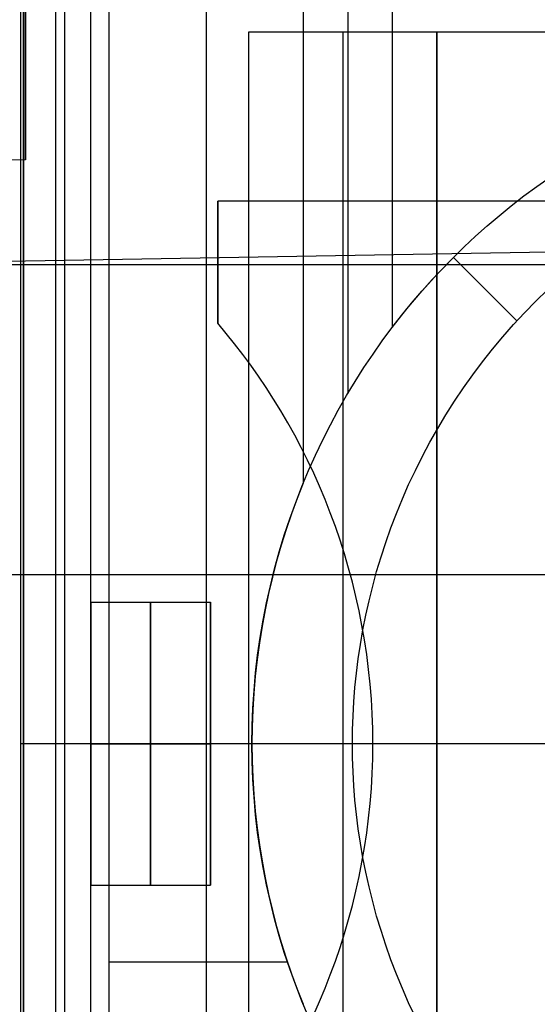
# Model space of a CAD drawing. Header units: millimetres. Extents: x -15 to 7, y 1 to 148.
# Tile 120 of 256: x -4.16 to -2.82, y 20.07 to 22.61. Entities that reach past the tile are written whole.
import ezdxf

# ---------------------------------------------------------------- set-up
doc = ezdxf.new("R2010")
doc.units = ezdxf.units.MM
doc.header["$MEASUREMENT"] = 0
doc.layers.add('Default', color=7, linetype='Continuous', true_color=0x000000)
doc.layers.add('Layer 01', color=7, linetype='Continuous', true_color=0x000000)

msp = doc.modelspace()

# ---------------------------------------------------------------- linework, layer by layer
at = {"layer": 'Default', "color": 254, "true_color": 0xcad1ee}
for points in [[(-4.1497, 6.9472), (-4.1497, 69.7106)], [(-4.1497, 7.2489), (-4.1497, 69.3953)], [(-4.1497, 69.08), (-4.1497, 8.1651)], [(-4.145, 22.2464), (-4.145, 24.2045)], [(-4.145, 24.2045), (-4.145, 22.2464)], [(-4.145, 22.2464), (-4.145, 24.2045)], [(-4.145, 22.2464), (-5.345, 22.2254)], [(-1.495, 22.0305), (-4.345, 21.9807)], [(-2.745, 21.9754), (-5.345, 21.9754)], [(-2.745, 21.1754), (-5.345, 21.1754)]]:
    msp.add_lwpolyline(points, dxfattribs=at)
at = {"layer": 'Default', "color": 254, "true_color": 0xcad1ee, "extrusion": (1, 8.47568e-17, -8.10751e-17)}
msp.add_lwpolyline([(24.7133, -39.8198), (24.6532, -39.8192), (24.5926, -39.8172), (24.5315, -39.8137), (24.47, -39.8089), (24.4081, -39.8026), (24.3459, -39.7948), (24.2834, -39.7855), (24.2206, -39.7746), (24.1577, -39.7622), (24.0946, -39.7482), (24.0314, -39.7326), (23.9683, -39.7153), (23.9051, -39.6964), (23.8421, -39.6759), (23.7792, -39.6536), (23.7166, -39.6297), (23.6543, -39.6042), (23.5923, -39.5769), (23.5307, -39.548), (23.4697, -39.5174), (23.4092, -39.4851), (23.3493, -39.4512), (23.2901, -39.4156), (23.2316, -39.3785), (23.174, -39.3397), (23.1173, -39.2994), (23.0614, -39.2576), (23.0067, -39.2143), (22.9529, -39.1695), (22.9003, -39.1233), (22.8489, -39.0757), (22.7987, -39.0268), (22.7498, -38.9766), (22.7022, -38.9252), (22.656, -38.8726), (22.6112, -38.8188), (22.5679, -38.764), (22.526, -38.7082), (22.4857, -38.6515), (22.447, -38.5938), (22.4098, -38.5354), (22.3743, -38.4762), (22.3404, -38.4163), (22.3081, -38.3558), (22.2775, -38.2947), (22.2486, -38.2332), (22.2213, -38.1712), (22.1957, -38.1089), (22.1718, -38.0462), (22.1496, -37.9834), (22.129, -37.9203), (22.1101, -37.8572), (22.0929, -37.794), (22.0773, -37.7309), (22.0632, -37.6678), (22.0508, -37.6049), (22.04, -37.5421), (22.0307, -37.4796), (22.0229, -37.4174), (22.0166, -37.3555), (22.0117, -37.294), (22.0083, -37.2329), (22.0063, -37.1723), (22.0056, -37.1122), (22.0063, -37.0521), (22.0083, -36.9915), (22.0117, -36.9304), (22.0166, -36.8689), (22.0229, -36.807), (22.0307, -36.7448), (22.04, -36.6822), (22.0508, -36.6195), (22.0632, -36.5565), (22.0773, -36.4935), (22.0929, -36.4303), (22.1101, -36.3671), (22.129, -36.304), (22.1496, -36.241), (22.1718, -36.1781), (22.1957, -36.1155), (22.2213, -36.0532), (22.2486, -35.9912), (22.2775, -35.9296), (22.3081, -35.8686), (22.3404, -35.808), (22.3743, -35.7482), (22.4098, -35.689), (22.447, -35.6305), (22.4857, -35.5729), (22.526, -35.5161), (22.5679, -35.4603), (22.6112, -35.4055), (22.656, -35.3518), (22.7022, -35.2992), (22.7498, -35.2478), (22.7987, -35.1976), (22.8489, -35.1486), (22.9003, -35.1011), (22.9529, -35.0549), (23.0067, -35.0101), (23.0614, -34.9667), (23.1173, -34.9249), (23.174, -34.8846), (23.2316, -34.8459), (23.2901, -34.8087), (23.3493, -34.7732), (23.4092, -34.7393), (23.4697, -34.707), (23.5307, -34.6764), (23.5923, -34.6475), (23.6543, -34.6202), (23.7166, -34.5946), (23.7792, -34.5707), (23.8421, -34.5485), (23.9051, -34.5279), (23.9683, -34.509), (24.0314, -34.4918), (24.0946, -34.4761), (24.1577, -34.4621), (24.2206, -34.4497), (24.2834, -34.4389), (24.3459, -34.4296), (24.4081, -34.4218), (24.47, -34.4155), (24.5315, -34.4106), (24.5926, -34.4072), (24.6532, -34.4052), (24.7133, -34.4045)], dxfattribs=at)
at = {"layer": 'Default', "color": 254, "true_color": 0xcad1ee, "extrusion": (1, 0, 0)}
for points in [[(22.6754, -94.4389), (22.6599, -94.4388), (22.6442, -94.4382), (22.6284, -94.4373), (22.6125, -94.4361), (22.5965, -94.4345), (22.5804, -94.4325), (22.5643, -94.43), (22.548, -94.4272), (22.5318, -94.424), (22.5155, -94.4204), (22.4991, -94.4164), (22.4828, -94.4119), (22.4665, -94.407), (22.4502, -94.4017), (22.4339, -94.396), (22.4178, -94.3898), (22.4016, -94.3832), (22.3856, -94.3761), (22.3697, -94.3686), (22.3539, -94.3607), (22.3383, -94.3524), (22.3228, -94.3436), (22.3075, -94.3344), (22.2924, -94.3248), (22.2775, -94.3148), (22.2628, -94.3044), (22.2484, -94.2936), (22.2342, -94.2824), (22.2203, -94.2708), (22.2067, -94.2588), (22.1934, -94.2465), (22.1804, -94.2339), (22.1678, -94.2209), (22.1555, -94.2076), (22.1436, -94.194), (22.132, -94.1801), (22.1208, -94.166), (22.11, -94.1515), (22.0995, -94.1369), (22.0895, -94.122), (22.0799, -94.1069), (22.0707, -94.0916), (22.062, -94.0761), (22.0536, -94.0604), (22.0457, -94.0446), (22.0382, -94.0287), (22.0312, -94.0127), (22.0246, -93.9966), (22.0184, -93.9804), (22.0126, -93.9641), (22.0073, -93.9479), (22.0024, -93.9315), (21.998, -93.9152), (21.9939, -93.8989), (21.9903, -93.8826), (21.9871, -93.8663), (21.9843, -93.8501), (21.9819, -93.8339), (21.9799, -93.8178), (21.9783, -93.8018), (21.977, -93.7859), (21.9761, -93.7701), (21.9756, -93.7545), (21.9754, -93.7389), (21.9756, -93.7234), (21.9761, -93.7077), (21.977, -93.6919), (21.9783, -93.676), (21.9799, -93.66), (21.9819, -93.6439), (21.9843, -93.6278), (21.9871, -93.6116), (21.9903, -93.5953), (21.9939, -93.579), (21.998, -93.5626), (22.0024, -93.5463), (22.0073, -93.53), (22.0126, -93.5137), (22.0184, -93.4974), (22.0246, -93.4813), (22.0312, -93.4651), (22.0382, -93.4491), (22.0457, -93.4332), (22.0536, -93.4174), (22.062, -93.4018), (22.0707, -93.3863), (22.0799, -93.371), (22.0895, -93.3559), (22.0995, -93.341), (22.11, -93.3263), (22.1208, -93.3119), (22.132, -93.2977), (22.1436, -93.2838), (22.1555, -93.2702), (22.1678, -93.2569), (22.1804, -93.2439), (22.1934, -93.2313), (22.2067, -93.219), (22.2203, -93.2071), (22.2342, -93.1955), (22.2484, -93.1843), (22.2628, -93.1735), (22.2775, -93.163), (22.2924, -93.153), (22.3075, -93.1434), (22.3228, -93.1342), (22.3383, -93.1255), (22.3539, -93.1171), (22.3697, -93.1092), (22.3856, -93.1017), (22.4016, -93.0947), (22.4178, -93.0881), (22.4339, -93.0819), (22.4502, -93.0761), (22.4665, -93.0708), (22.4828, -93.0659), (22.4991, -93.0615), (22.5155, -93.0574), (22.5318, -93.0538), (22.548, -93.0506), (22.5643, -93.0478), (22.5804, -93.0454), (22.5965, -93.0434), (22.6125, -93.0418), (22.6284, -93.0405), (22.6442, -93.0396), (22.6599, -93.0391), (22.6754, -93.0389)], [(22.6754, -95.2389), (22.6421, -95.2386), (22.6086, -95.2374), (22.5747, -95.2355), (22.5406, -95.2329), (22.5064, -95.2294), (22.4719, -95.2251), (22.4372, -95.2199), (22.4025, -95.2139), (22.3676, -95.207), (22.3327, -95.1992), (22.2977, -95.1906), (22.2627, -95.181), (22.2277, -95.1706), (22.1928, -95.1592), (22.158, -95.1468), (22.1233, -95.1336), (22.0887, -95.1194), (22.0544, -95.1043), (22.0203, -95.0883), (21.9865, -95.0714), (21.953, -95.0535), (21.9198, -95.0347), (21.887, -95.015), (21.8546, -94.9944), (21.8227, -94.973), (21.7912, -94.9506), (21.7603, -94.9275), (21.73, -94.9035), (21.7002, -94.8786), (21.6711, -94.853), (21.6426, -94.8267), (21.6148, -94.7996), (21.5877, -94.7718), (21.5613, -94.7433), (21.5357, -94.7141), (21.5109, -94.6844), (21.4869, -94.654), (21.4637, -94.6231), (21.4414, -94.5917), (21.4199, -94.5597), (21.3993, -94.5274), (21.3797, -94.4946), (21.3609, -94.4614), (21.343, -94.4279), (21.326, -94.394), (21.31, -94.3599), (21.2949, -94.3256), (21.2807, -94.2911), (21.2675, -94.2564), (21.2552, -94.2215), (21.2438, -94.1866), (21.2333, -94.1517), (21.2238, -94.1167), (21.2151, -94.0817), (21.2073, -94.0467), (21.2005, -94.0119), (21.1945, -93.9771), (21.1893, -93.9425), (21.185, -93.908), (21.1815, -93.8737), (21.1788, -93.8396), (21.1769, -93.8058), (21.1758, -93.7722), (21.1754, -93.7389), (21.1758, -93.7056), (21.1769, -93.6721), (21.1788, -93.6382), (21.1815, -93.6041), (21.185, -93.5699), (21.1893, -93.5354), (21.1945, -93.5007), (21.2005, -93.466), (21.2073, -93.4311), (21.2151, -93.3962), (21.2238, -93.3612), (21.2333, -93.3262), (21.2438, -93.2912), (21.2552, -93.2563), (21.2675, -93.2215), (21.2807, -93.1868), (21.2949, -93.1522), (21.31, -93.1179), (21.326, -93.0838), (21.343, -93.05), (21.3609, -93.0165), (21.3797, -92.9833), (21.3993, -92.9505), (21.4199, -92.9181), (21.4414, -92.8862), (21.4637, -92.8547), (21.4869, -92.8238), (21.5109, -92.7935), (21.5357, -92.7637), (21.5613, -92.7346), (21.5877, -92.7061), (21.6148, -92.6783), (21.6426, -92.6512), (21.6711, -92.6248), (21.7002, -92.5992), (21.73, -92.5744), (21.7603, -92.5504), (21.7912, -92.5272), (21.8227, -92.5049), (21.8546, -92.4834), (21.887, -92.4628), (21.9198, -92.4432), (21.953, -92.4244), (21.9865, -92.4065), (22.0203, -92.3895), (22.0544, -92.3735), (22.0887, -92.3584), (22.1233, -92.3442), (22.158, -92.331), (22.1928, -92.3187), (22.2277, -92.3073), (22.2627, -92.2968), (22.2977, -92.2873), (22.3327, -92.2786), (22.3676, -92.2708), (22.4025, -92.264), (22.4372, -92.258), (22.4719, -92.2528), (22.5064, -92.2485), (22.5406, -92.245), (22.5747, -92.2423), (22.6086, -92.2404), (22.6421, -92.2393), (22.6754, -92.2389)], [(22.2464, -96.745), (22.2464, -95.7869)]]:
    msp.add_lwpolyline(points, dxfattribs=at)
at = {"layer": 'Default', "color": 254, "true_color": 0xcad1ee, "extrusion": (-0.017447, 0.999848, 0.00030454)}
msp.add_lwpolyline([(4.9564, -95.7728), (3.7562, -95.7937)], dxfattribs=at)
at = {"layer": 'Default', "color": 254, "true_color": 0xcad1ee, "extrusion": (-0.017447, -0.00030454, 0.999848)}
msp.add_lwpolyline([(-22.3153, -6.6441), (-22.3153, -5.4437)], dxfattribs=at)
at = {"layer": 'Layer 01'}
for points in [[(-4.1566, 18.8394), (-4.1566, 22.6394)], [(-4.1566, 18.8394), (-4.1566, 22.6394)], [(-4.1566, 18.8394), (-4.1566, 22.6394)], [(-4.0665, 18.8394), (-4.0665, 22.6394)], [(-4.0431, 18.8394), (-4.0431, 22.6394)], [(-3.9765, 18.8394), (-3.9765, 22.6394)], [(-3.9765, 18.8394), (-3.9765, 22.6394)], [(-3.9765, 18.8394), (-3.9765, 22.6394)], [(-3.9296, 22.6394), (-3.9296, 18.8394)], [(-3.6789, 22.6394), (-3.6789, 18.8394)], [(-3.4283, 22.6394), (-3.4283, 21.4115)], [(-3.3133, 22.6394), (-3.3133, 21.6428)], [(-3.1984, 22.6394), (-3.1984, 21.8137)], [(0.2355, 22.5757), (-3.5692, 22.5757)], [(-3.5692, 22.5757), (-3.5692, 18.903)], [(-3.5692, 22.5757), (-3.5692, 18.903)], [(-3.0832, 22.5757), (-3.5692, 22.5757)], [(-3.0832, 22.5757), (-3.5692, 22.5757)], [(-3.5692, 22.5757), (-3.5692, 18.903)], [(-3.3262, 22.5757), (-3.3262, 18.903)], [(-0.3386, 22.5757), (-3.0832, 22.5757)], [(-3.0832, 18.903), (-3.0832, 22.5757)], [(-3.0832, 22.5757), (-3.0832, 18.903)], [(-3.0832, 22.5757), (-3.0832, 18.903)], [(-3.4146, 20.0346), (-3.4316, 20.0753), (-3.4477, 20.1167), (-3.4628, 20.1586), (-3.477, 20.2011), (-3.49, 20.2441), (-3.5021, 20.2876), (-3.513, 20.3315), (-3.5229, 20.3758), (-3.5317, 20.4204), (-3.5393, 20.4654), (-3.5458, 20.5106), (-3.5511, 20.5561), (-3.5552, 20.6018), (-3.5582, 20.6475), (-3.56, 20.6934), (-3.5606, 20.7394), (-3.56, 20.7853), (-3.5582, 20.8312), (-3.5552, 20.877), (-3.5511, 20.9226), (-3.5458, 20.9681), (-3.5393, 21.0133), (-3.5317, 21.0583), (-3.5229, 21.1029), (-3.513, 21.1472), (-3.5021, 21.1911), (-3.49, 21.2346), (-3.477, 21.2776), (-3.4628, 21.3201), (-3.4477, 21.362), (-3.4316, 21.4034), (-3.4146, 21.4441), (-3.3967, 21.4842), (-3.3778, 21.5236), (-3.3582, 21.5624), (-3.3377, 21.6004), (-3.3164, 21.6376), (-3.2944, 21.6741), (-3.2716, 21.7099), (-3.2482, 21.7448), (-3.2242, 21.7789), (-3.1995, 21.8122), (-3.1743, 21.8446), (-3.1485, 21.8762), (-3.1223, 21.907), (-3.0955, 21.9369), (-3.0684, 21.9659), (-3.0409, 21.994), (-3.0127, 22.0216), (-2.9837, 22.0487), (-2.9538, 22.0754), (-2.923, 22.1017), (-2.8914, 22.1275), (-2.859, 22.1527), (-2.8257, 22.1773), (-2.7916, 22.2014)], [(-3.4146, 20.0346), (-3.4316, 20.0753), (-3.4477, 20.1167), (-3.4628, 20.1586), (-3.477, 20.2011), (-3.49, 20.2441), (-3.5021, 20.2876), (-3.513, 20.3315), (-3.5229, 20.3758), (-3.5317, 20.4204), (-3.5393, 20.4654), (-3.5458, 20.5106), (-3.5511, 20.5561), (-3.5552, 20.6018), (-3.5582, 20.6475), (-3.56, 20.6934), (-3.5606, 20.7394), (-3.56, 20.7853), (-3.5582, 20.8312), (-3.5552, 20.877), (-3.5511, 20.9226), (-3.5458, 20.9681), (-3.5393, 21.0133), (-3.5317, 21.0583), (-3.5229, 21.1029), (-3.513, 21.1472), (-3.5021, 21.1911), (-3.49, 21.2346), (-3.477, 21.2776), (-3.4628, 21.3201), (-3.4477, 21.362), (-3.4316, 21.4034), (-3.4146, 21.4441), (-3.3967, 21.4842), (-3.3778, 21.5236), (-3.3582, 21.5624), (-3.3377, 21.6004), (-3.3164, 21.6376), (-3.2944, 21.6741), (-3.2716, 21.7099), (-3.2482, 21.7448), (-3.2242, 21.7789), (-3.1995, 21.8122), (-3.1743, 21.8446), (-3.1485, 21.8762), (-3.1223, 21.907), (-3.0955, 21.9369), (-3.0684, 21.9659), (-3.0409, 21.994), (-3.0127, 22.0216), (-2.9837, 22.0487), (-2.9538, 22.0754), (-2.923, 22.1017), (-2.8914, 22.1275), (-2.859, 22.1527), (-2.8257, 22.1773), (-2.7916, 22.2014)], [(-3.0409, 21.994), (-3.0127, 22.0216), (-2.9837, 22.0487), (-2.9538, 22.0754), (-2.923, 22.1017), (-2.8914, 22.1275), (-2.859, 22.1527), (-2.8257, 22.1773), (-2.7916, 22.2014)], [(0.3516, 22.1394), (-3.6484, 22.1394)], [(-3.6484, 21.8243), (-3.6484, 22.1394)], [(0.3516, 22.1394), (-3.6484, 22.1394)], [(-3.6484, 22.1394), (-3.6484, 21.8243)], [(0.3516, 22.1394), (-3.6484, 22.1394)], [(-3.6484, 21.8243), (-3.6484, 22.1394)], [(-3.1984, 21.8137), (-3.1606, 21.8616), (-3.1217, 21.9077), (-3.0817, 21.9518), (-3.0409, 21.994)], [(-2.8771, 21.8302), (-3.0409, 21.994)], [(-3.139, 20.034), (-3.1563, 20.0707), (-3.1725, 20.1077), (-3.1878, 20.1449), (-3.202, 20.1822), (-3.2153, 20.2197), (-3.2276, 20.2573), (-3.2388, 20.295), (-3.2491, 20.3326), (-3.2585, 20.3703), (-3.2668, 20.4079), (-3.2742, 20.4455), (-3.2807, 20.4829), (-3.2862, 20.5202), (-3.2909, 20.5573), (-3.2947, 20.5942), (-3.2975, 20.6309), (-3.2996, 20.6674), (-3.3008, 20.7035), (-3.3012, 20.7394), (-3.3008, 20.7752), (-3.2996, 20.8114), (-3.2975, 20.8478), (-3.2947, 20.8845), (-3.2909, 20.9214), (-3.2862, 20.9585), (-3.2807, 20.9958), (-3.2742, 21.0332), (-3.2668, 21.0708), (-3.2585, 21.1084), (-3.2491, 21.1461), (-3.2388, 21.1837), (-3.2276, 21.2214), (-3.2153, 21.259), (-3.202, 21.2965), (-3.1878, 21.3338), (-3.1725, 21.371), (-3.1563, 21.408), (-3.139, 21.4447), (-3.1208, 21.4811), (-3.1015, 21.5172), (-3.0813, 21.5529), (-3.0601, 21.5882), (-3.0379, 21.6231), (-3.0148, 21.6575), (-2.9908, 21.6913), (-2.9658, 21.7246), (-2.94, 21.7573), (-2.9133, 21.7893), (-2.8857, 21.8207), (-2.8573, 21.8514), (-2.8282, 21.8813), (-2.7982, 21.9105)], [(-3.4013, 20.0411), (-3.3863, 20.0748), (-3.372, 20.1089), (-3.3584, 20.1434), (-3.3454, 20.1785), (-3.3333, 20.2139), (-3.3219, 20.2497), (-3.3112, 20.2859), (-3.3014, 20.3224), (-3.2923, 20.3593), (-3.2841, 20.3965), (-3.2767, 20.4339), (-3.2701, 20.4715), (-3.2644, 20.5094), (-3.2596, 20.5474), (-3.2556, 20.5856), (-3.2525, 20.624), (-3.2503, 20.6624), (-3.249, 20.7009), (-3.2485, 20.7394), (-3.249, 20.7779), (-3.2503, 20.8163), (-3.2525, 20.8547), (-3.2556, 20.8931), (-3.2596, 20.9313), (-3.2644, 20.9693), (-3.2701, 21.0072), (-3.2767, 21.0448), (-3.2841, 21.0823), (-3.2923, 21.1194), (-3.3014, 21.1563), (-3.3112, 21.1928), (-3.3219, 21.229), (-3.3333, 21.2648), (-3.3454, 21.3003), (-3.3584, 21.3353), (-3.372, 21.3698), (-3.3863, 21.404), (-3.4013, 21.4376), (-3.417, 21.4707), (-3.4333, 21.5034), (-3.4503, 21.5354), (-3.4678, 21.567), (-3.4859, 21.598), (-3.5045, 21.6284), (-3.5237, 21.6582), (-3.5434, 21.6874), (-3.5635, 21.716), (-3.5841, 21.744), (-3.6052, 21.7714), (-3.6266, 21.7982), (-3.6484, 21.8243)], [(-3.4013, 20.0411), (-3.3863, 20.0748), (-3.372, 20.1089), (-3.3584, 20.1434), (-3.3454, 20.1785), (-3.3333, 20.2139), (-3.3219, 20.2497), (-3.3112, 20.2859), (-3.3014, 20.3224), (-3.2923, 20.3593), (-3.2841, 20.3965), (-3.2767, 20.4339), (-3.2701, 20.4715), (-3.2644, 20.5094), (-3.2596, 20.5474), (-3.2556, 20.5856), (-3.2525, 20.624), (-3.2503, 20.6624), (-3.249, 20.7009), (-3.2485, 20.7394), (-3.249, 20.7779), (-3.2503, 20.8163), (-3.2525, 20.8547), (-3.2556, 20.8931), (-3.2596, 20.9313), (-3.2644, 20.9693), (-3.2701, 21.0072), (-3.2767, 21.0448), (-3.2841, 21.0823), (-3.2923, 21.1194), (-3.3014, 21.1563), (-3.3112, 21.1928), (-3.3219, 21.229), (-3.3333, 21.2648), (-3.3454, 21.3003), (-3.3584, 21.3353), (-3.372, 21.3698), (-3.3863, 21.404), (-3.4013, 21.4376), (-3.417, 21.4707), (-3.4333, 21.5034), (-3.4503, 21.5354), (-3.4678, 21.567), (-3.4859, 21.598), (-3.5045, 21.6284), (-3.5237, 21.6582), (-3.5434, 21.6874), (-3.5635, 21.716), (-3.5841, 21.744), (-3.6052, 21.7714), (-3.6266, 21.7982), (-3.6484, 21.8243)], [(-3.4013, 20.0411), (-3.3863, 20.0748), (-3.372, 20.1089), (-3.3584, 20.1434), (-3.3454, 20.1785), (-3.3333, 20.2139), (-3.3219, 20.2497), (-3.3112, 20.2859), (-3.3014, 20.3224), (-3.2923, 20.3593), (-3.2841, 20.3965), (-3.2767, 20.4339), (-3.2701, 20.4715), (-3.2644, 20.5094), (-3.2596, 20.5474), (-3.2556, 20.5856), (-3.2525, 20.624), (-3.2503, 20.6624), (-3.249, 20.7009), (-3.2485, 20.7394), (-3.249, 20.7779), (-3.2503, 20.8163), (-3.2525, 20.8547), (-3.2556, 20.8931), (-3.2596, 20.9313), (-3.2644, 20.9693), (-3.2701, 21.0072), (-3.2767, 21.0448), (-3.2841, 21.0823), (-3.2923, 21.1194), (-3.3014, 21.1563), (-3.3112, 21.1928), (-3.3219, 21.229), (-3.3333, 21.2648), (-3.3454, 21.3003), (-3.3584, 21.3353), (-3.372, 21.3698), (-3.3863, 21.404), (-3.4013, 21.4376), (-3.417, 21.4707), (-3.4333, 21.5034), (-3.4503, 21.5354), (-3.4678, 21.567), (-3.4859, 21.598), (-3.5045, 21.6284), (-3.5237, 21.6582), (-3.5434, 21.6874), (-3.5635, 21.716), (-3.5841, 21.744), (-3.6052, 21.7714), (-3.6266, 21.7982), (-3.6484, 21.8243)], [(-3.4283, 21.4115), (-3.4438, 21.3724), (-3.4584, 21.3327), (-3.4721, 21.2925), (-3.4849, 21.2518), (-3.4968, 21.2107), (-3.5077, 21.1692), (-3.5176, 21.1273), (-3.5266, 21.0851), (-3.5345, 21.0426), (-3.5414, 20.9998), (-3.5472, 20.9567), (-3.552, 20.9135), (-3.5557, 20.8701), (-3.5584, 20.8266), (-3.56, 20.783), (-3.5606, 20.7394), (-3.56, 20.6957), (-3.5584, 20.6521), (-3.5557, 20.6086), (-3.552, 20.5652), (-3.5472, 20.522), (-3.5414, 20.4789), (-3.5345, 20.4361), (-3.5266, 20.3936), (-3.5176, 20.3514), (-3.5077, 20.3095), (-3.4968, 20.268), (-3.4849, 20.2269), (-3.4721, 20.1862), (-3.4584, 20.146), (-3.4438, 20.1063), (-3.4283, 20.0672)], [(-3.9765, 20.3744), (-3.9765, 21.1043)], [(-3.9765, 21.1043), (-3.9765, 20.3744)], [(-3.9765, 21.1043), (-3.6675, 21.1043)], [(-3.9765, 21.1043), (-3.6675, 21.1043)], [(-3.9765, 21.1043), (-3.6675, 21.1043)], [(-3.822, 20.3744), (-3.822, 21.1043)], [(-3.822, 21.1043), (-3.822, 20.3744)], [(-3.6675, 20.3744), (-3.6675, 21.1043)], [(-3.6675, 21.1043), (-3.6675, 20.3744)], [(-3.6675, 20.3744), (-3.6675, 21.1043)], [(-3.9765, 20.7394), (-4.1566, 20.7394)], [(-3.2485, 20.7394), (-3.9765, 20.7394)], [(-3.9765, 20.7394), (-3.6675, 20.7394)], [(-3.9765, 20.7394), (-3.6675, 20.7394)], [(0.2355, 20.7394), (-3.5692, 20.7394)], [(-3.0832, 20.7394), (-3.5692, 20.7394)], [(-2.7862, 20.7394), (-3.3012, 20.7394)], [(-2.7862, 20.7394), (-3.2485, 20.7394)], [(-0.3386, 20.7394), (-3.0832, 20.7394)], [(-3.9765, 20.3744), (-3.6675, 20.3744)], [(-3.9765, 20.3744), (-3.6675, 20.3744)], [(-3.9765, 20.3744), (-3.6675, 20.3744)], [(-3.9296, 20.1771), (-3.4691, 20.1771)]]:
    msp.add_lwpolyline(points, dxfattribs=at)
at = {"layer": 'Layer 01', "extrusion": (1, 0, 0)}
for points in [[(22.5757, -18.0229), (22.5757, -11.9836)], [(22.5757, -11.9836), (22.5757, -17.7456)], [(22.1394, -29.3159), (22.1394, -21.838)], [(21.994, -8.9756), (21.994, -17.7336)], [(21.8243, -29.3159), (21.8243, -21.838)], [(21.1043, -21.1939), (21.1043, -20.4639)], [(21.1043, -21.1939), (21.1043, -20.4639)], [(21.1043, -21.1939), (21.1043, -20.4639)], [(20.7394, -16.838), (20.7394, -9.338)], [(20.7394, -21.838), (20.7394, -21.1939)], [(20.7394, -20.4639), (20.7394, -16.838)], [(20.7394, -21.1939), (20.7394, -20.4639)], [(20.7394, -18.0229), (20.7394, -11.9836)], [(20.6986, -17.7456), (20.6986, -11.9836)], [(20.3744, -20.4639), (20.3744, -21.1939)], [(20.3744, -20.4639), (20.3744, -21.1939)], [(20.3744, -20.4639), (20.3744, -21.1939)]]:
    msp.add_lwpolyline(points, dxfattribs=at)
at = {"layer": 'Layer 01', "extrusion": (0.844189, -4.64519e-13, -0.536046)}
msp.add_lwpolyline([(21.8137, -9.2915), (21.7734, -9.347), (21.7315, -9.4014), (21.688, -9.4545), (21.6428, -9.506), (21.616, -9.535), (21.5887, -9.5634), (21.5607, -9.5913), (21.5321, -9.6185), (21.5028, -9.6451), (21.473, -9.671), (21.4426, -9.6962), (21.4115, -9.7205)], dxfattribs=at)
at = {"layer": 'Layer 01', "extrusion": (0, 1, 0)}
msp.add_lwpolyline([(4.1566, -9.3379), (3.9296, -9.3377)], dxfattribs=at)

doc.saveas('drawing.dxf')
